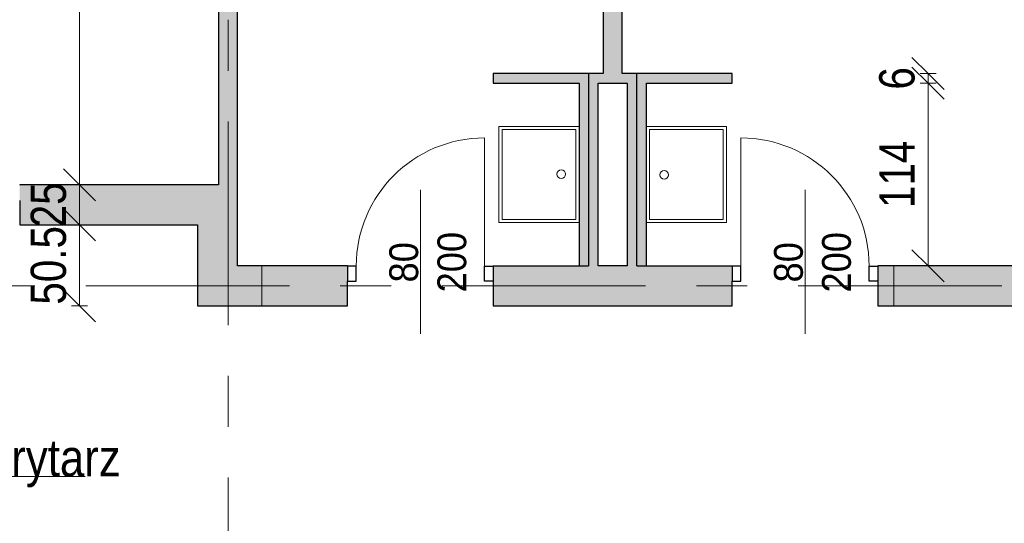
# Model space of a CAD drawing. Header units: centimetres. Extents: x -1737 to 22393, y -8842 to 3760.
# Tile 24 of 44: x -156 to 459, y 2905 to 3220. Entities that reach past the tile are written whole.
import ezdxf

# ---------------------------------------------------------------- set-up
doc = ezdxf.new("R2010")
doc.units = ezdxf.units.CM
doc.linetypes.add('Oś', pattern=[222.25, 127, -31.75, 31.75, -31.75])
for name, color, linetype, lineweight in [('A-ANNO-DIMS', 211, 'Continuous', 13), ('A-ANNO-DIMS-100', 211, 'Continuous', 13), ('A-ANNO-NOTE', 131, 'Continuous', 9), ('A-AREA-IDEN', 2, 'Continuous', 13), ('A-DETL-GENF', 92, 'Continuous', 9), ('A-DETL-MEDM', 33, 'Continuous', 25), ('A-DOOR', 31, 'Continuous', 13), ('A-WALL', 113, 'Continuous', 13), ('P-SANR-FIXT', 6, 'Continuous', 9), ('S-GRID', 1, 'Continuous', 13)]:
    doc.layers.add(name, color=color, linetype=linetype, lineweight=lineweight)
doc.styles.add('Arial', font='arial.ttf', dxfattribs={"width": 0.9, "height": 18})
doc.styles.add('Arial Narrow_1', font='ARIALN.TTF', dxfattribs={"height": 22})
doc.styles.add('Arial_3', font='arial.ttf', dxfattribs={"width": 0.85, "height": 23})
doc.dimstyles.new('Diagonal_1_100__0_1_', dxfattribs={"dimscale": 30.48, "dimtxt": 22.515481, "dimasz": 0.656168, "dimexe": 0.164042, "dimexo": 0.0625, "dimgap": 0.065617, "dimtad": 1, "dimdec": 1, "dimrnd": 0.1, "dimdsep": 46, "dimtxsty": 'Arial Narrow_1', "dimblk1": 'OBLIQUE', "dimblk2": 'OBLIQUE', "dimsah": 1, "dimcen": 0.09, "dimazin": 0, "dimtfac": 1, "dimtdec": 4, "dimtix": 1, "dimtmove": 0, "dimatfit": 3, "dimfxl": 0.164042, "dimfxlon": 1, "dimtvp": 1, "dimtolj": 1, "dimtzin": 0, "dimarcsym": 2})

# ---------------------------------------------------------------- blocks, each defined once
blk = doc.blocks.new('zlew - Type 1-1518944-3_piętro I __3_90 m_ - stan istniejący')
at = {"layer": 'P-SANR-FIXT'}
for p, q in [((-17.5, 3), (-17.5, 53)), ((-17.5, 53), (42.5, 53)), ((-15.5, 5), (-15.5, 51)), ((-15.5, 51), (40.5, 51)), ((40.5, 51), (40.5, 5)), ((42.5, 53), (42.5, 3)), ((40.5, 5), (-15.5, 5))]:
    blk.add_line(p, q, dxfattribs=at)
blk.add_circle((12.66, 14.08), 2.7, dxfattribs=at)
blk = doc.blocks.new('DRZWI 1S - Drzwi 80-1815624-3_piętro I __3_90 m_ - stan istniejący')
at = {"layer": 'A-DETL-GENF'}
for p, q in [((-45.5, -2.8), (-40, -2.8)), ((-45.5, -12.35), (-45.5, -2.8)), ((-40, -2.8), (-40, -12.35)), ((40, -2.8), (45.5, -2.8)), ((40, -12.35), (40, -2.8)), ((45.5, -2.8), (45.5, -12.35)), ((-40, -12.35), (-45.5, -12.35)), ((45.5, -12.35), (40, -12.35))]:
    blk.add_line(p, q, dxfattribs=at)
at = {"layer": 'A-DETL-MEDM'}
for p, q in [((-45.5, -12.35), (-45.5, -2.8)), ((-45.5, -2.8), (-40, -2.8)), ((-40, -2.8), (-40, -12.35)), ((40, -2.8), (40, -12.35)), ((45.5, -2.8), (40, -2.8)), ((45.5, -12.35), (45.5, -2.8)), ((-40, -12.35), (-45.5, -12.35)), ((40, -12.35), (45.5, -12.35))]:
    blk.add_line(p, q, dxfattribs=at)
at = {"layer": 'A-DOOR'}
blk.add_line((40, -12.35), (40, -92.35), dxfattribs=at)
blk.add_arc((40, -12.35), 80, 180, 270, dxfattribs=at)
blk = doc.blocks.new('DRZWI 1S - Drzwi 80-1815626-3_piętro I __3_90 m_ - stan istniejący')
at = {"layer": 'A-DETL-GENF'}
for p, q in [((-45.5, 12.35), (-45.5, 2.8)), ((-40, 12.35), (-45.5, 12.35)), ((-40, 2.8), (-40, 12.35)), ((45.5, 12.35), (40, 12.35)), ((40, 12.35), (40, 2.8)), ((45.5, 2.8), (45.5, 12.35)), ((-45.5, 2.8), (-40, 2.8)), ((40, 2.8), (45.5, 2.8))]:
    blk.add_line(p, q, dxfattribs=at)
at = {"layer": 'A-DETL-MEDM'}
for p, q in [((-40, 12.35), (-45.5, 12.35)), ((-45.5, 12.35), (-45.5, 2.8)), ((-40, 2.8), (-40, 12.35)), ((40, 2.8), (40, 12.35)), ((40, 12.35), (45.5, 12.35)), ((45.5, 12.35), (45.5, 2.8)), ((-45.5, 2.8), (-40, 2.8)), ((45.5, 2.8), (40, 2.8))]:
    blk.add_line(p, q, dxfattribs=at)
at = {"layer": 'A-DOOR'}
blk.add_line((40, 12.35), (40, 92.35), dxfattribs=at)
blk.add_arc((40, 12.35), 80, 90, 180, dxfattribs=at)
blk = doc.blocks.new('DIMBLOCK104-3_piętro I __3_90 m_ - stan istniejący')
at = {"layer": 'A-ANNO-DIMS-100'}
for p, q in [((-118.31, 3091.33), (-128.31, 3101.33)), ((-123.31, 3091.33), (-113.31, 3091.33)), ((-118.31, 3091.33), (-123.31, 3091.33)), ((-118.31, 3040.83), (-118.31, 3091.33)), ((-118.31, 3091.33), (-108.31, 3081.33)), ((-118.31, 3040.83), (-128.31, 3050.83)), ((-113.31, 3040.83), (-123.31, 3040.83)), ((-118.31, 3040.83), (-108.31, 3030.83)), ((-118.31, 3040.83), (-113.31, 3040.83))]:
    blk.add_line(p, q, dxfattribs=at)
at = {"layer": 'A-ANNO-DIMS-100', "color": 0, "insert": (-148.74, 3041.59), "char_height": 22, "width": 58.7547, "attachment_point": 1, "rotation": 90, "line_spacing_factor": 0.974696, "style": 'Arial Narrow_1'}
blk.add_mtext('50.5', dxfattribs=at)
blk = doc.blocks.new('_Oblique')
at = {"color": 0, "linetype": 'ByBlock', "lineweight": -2}
blk.add_line((-0.5, -0.5), (0.5, 0.5), dxfattribs=at)
blk = doc.blocks.new('DIMBLOCK105-3_piętro I __3_90 m_ - stan istniejący')
at = {"layer": 'A-ANNO-DIMS-100'}
for p, q in [((-118.31, 3116.33), (-128.31, 3126.33)), ((-123.31, 3116.33), (-113.31, 3116.33)), ((-118.31, 3116.33), (-123.31, 3116.33)), ((-118.31, 3091.33), (-118.31, 3116.33)), ((-118.31, 3116.33), (-108.31, 3106.33)), ((-118.31, 3091.33), (-128.31, 3101.33)), ((-123.31, 3091.33), (-113.31, 3091.33)), ((-118.31, 3091.33), (-123.31, 3091.33)), ((-118.31, 3091.33), (-108.31, 3081.33))]:
    blk.add_line(p, q, dxfattribs=at)
at = {"layer": 'A-ANNO-DIMS-100', "color": 0, "insert": (-148.74, 3089.89), "char_height": 22, "width": 33.4516, "attachment_point": 1, "rotation": 90, "line_spacing_factor": 0.974696, "style": 'Arial Narrow_1'}
blk.add_mtext('25', dxfattribs=at)
blk = doc.blocks.new('DIMBLOCK106-3_piętro I __3_90 m_ - stan istniejący')
at = {"layer": 'A-ANNO-DIMS-100'}
for p, q in [((-118.31, 3511.33), (-128.31, 3521.33)), ((-123.31, 3511.33), (-113.31, 3511.33)), ((-118.31, 3511.33), (-123.31, 3511.33)), ((-118.31, 3116.33), (-118.31, 3511.33)), ((-118.31, 3511.33), (-108.31, 3501.33)), ((-118.31, 3116.33), (-128.31, 3126.33)), ((-123.31, 3116.33), (-113.31, 3116.33)), ((-118.31, 3116.33), (-123.31, 3116.33)), ((-118.31, 3116.33), (-108.31, 3106.33))]:
    blk.add_line(p, q, dxfattribs=at)
at = {"layer": 'A-ANNO-DIMS-100', "color": 0, "insert": (-148.74, 3292.92), "char_height": 22, "width": 50.1774, "attachment_point": 1, "rotation": 90, "line_spacing_factor": 0.974696, "style": 'Arial Narrow_1'}
blk.add_mtext('395', dxfattribs=at)
blk = doc.blocks.new('DIMBLOCK233-3_piętro I __3_90 m_ - stan istniejący')
at = {"layer": 'A-ANNO-DIMS-100'}
for p, q in [((411.13, 3179.83), (401.13, 3189.83)), ((406.13, 3179.83), (416.13, 3179.83)), ((411.13, 3179.83), (406.13, 3179.83)), ((411.13, 3065.83), (411.13, 3179.83)), ((411.13, 3179.83), (421.13, 3169.83)), ((411.13, 3065.83), (401.13, 3075.83)), ((406.13, 3065.83), (416.13, 3065.83)), ((411.13, 3065.83), (406.13, 3065.83)), ((411.13, 3065.83), (421.13, 3055.83))]:
    blk.add_line(p, q, dxfattribs=at)
at = {"layer": 'A-ANNO-DIMS-100', "color": 0, "insert": (380.7, 3101.92), "char_height": 22, "width": 50.1774, "attachment_point": 1, "rotation": 90, "line_spacing_factor": 0.974696, "style": 'Arial Narrow_1'}
blk.add_mtext('114', dxfattribs=at)
blk = doc.blocks.new('DIMBLOCK234-3_piętro I __3_90 m_ - stan istniejący')
at = {"layer": 'A-ANNO-DIMS-100'}
for p, q in [((411.13, 3185.83), (401.13, 3195.83)), ((411.13, 3179.83), (401.13, 3189.83)), ((406.13, 3185.83), (416.13, 3185.83)), ((411.13, 3185.83), (406.13, 3185.83)), ((411.13, 3179.83), (411.13, 3185.83)), ((411.13, 3185.83), (421.13, 3175.83)), ((406.13, 3179.83), (416.13, 3179.83)), ((411.13, 3179.83), (406.13, 3179.83)), ((411.13, 3179.83), (421.13, 3169.83))]:
    blk.add_line(p, q, dxfattribs=at)
at = {"layer": 'A-ANNO-DIMS-100', "color": 0, "insert": (380.7, 3175.86), "char_height": 22, "width": 16.7258, "attachment_point": 1, "rotation": 90, "line_spacing_factor": 0.974696, "style": 'Arial Narrow_1'}
blk.add_mtext('\\fArial Narrow|b0|i0|c238|p34|;6', dxfattribs=at)
blk = doc.blocks.new('METKA_POMIESZCZENIA2 - Rozbudowana - bez ramki-2396678-3_piętro I __3_90 m_ - stan istniejący')
at = {"layer": 'A-AREA-IDEN'}
for p, q in [((0, 0.425), (0, 0)), ((0.0976, 0), (-0.8, 0)), ((-0.8, 0), (0.9, 0)), ((0, 0), (0, -0.425))]:
    blk.add_line(p, q, dxfattribs=at)

msp = doc.modelspace()

# ---------------------------------------------------------------- hatches: boundary and pattern name
at = {"layer": 'A-WALL'}
for points in [[(-31.62, 3103.83), (-19.62, 3103.83), (-19.62, 3511.33), (-31.62, 3511.33), (-31.62, 3116.33)], [(220.38, 3185.83), (220.38, 3511.33), (208.38, 3511.33), (208.38, 3185.83)], [(139.88, 3179.83), (193.38, 3179.83), (193.38, 3185.83), (139.88, 3185.83)], [(199.38, 3065.83), (199.38, 3185.83), (193.38, 3185.83), (193.38, 3065.83)], [(205.38, 3179.83), (223.38, 3179.83), (223.38, 3185.83), (199.38, 3185.83), (199.38, 3179.83)], [(229.38, 3065.83), (229.38, 3185.83), (223.38, 3185.83), (223.38, 3065.83)], [(235.38, 3065.83), (235.38, 3185.83), (229.38, 3185.83), (229.38, 3065.83)], [(235.38, 3179.83), (288.88, 3179.83), (288.88, 3185.83), (235.38, 3185.83)], [(205.38, 3065.83), (205.38, 3179.83), (199.38, 3179.83), (199.38, 3065.83)], [(-44.62, 3065.83), (-19.62, 3065.83), (-19.62, 3103.83), (-44.62, 3103.83), (-44.62, 3091.33)], [(-4.62, 3040.83), (48.88, 3040.83), (48.88, 3065.83), (-4.62, 3065.83), (-4.62, 3056.13)], [(389.88, 3040.83), (389.88, 3065.83), (379.88, 3065.83), (379.88, 3040.83)]]:
    msp.add_hatch(color=9, dxfattribs=at).paths.add_polyline_path(points, flags=0)
h = msp.add_hatch(color=9, dxfattribs=at)
h.paths.add_polyline_path([(-947.62, 3091.33), (-876.62, 3091.33), (-876.62, 3116.33), (-947.62, 3116.33), (-947.62, 3097.17)], flags=0)
h.paths.add_polyline_path([(-730.62, 3091.33), (-730.62, 3116.33), (-755.62, 3116.33), (-755.62, 3091.33)], flags=0)
h.paths.add_polyline_path([(-629.62, 3091.33), (-484.62, 3091.33), (-484.62, 3116.33), (-629.62, 3116.33), (-629.62, 3097.17)], flags=0)
h.paths.add_polyline_path([(-363.62, 3091.33), (-246.62, 3091.33), (-246.62, 3116.33), (-363.62, 3116.33), (-363.62, 3097.17)], flags=0)
h.paths.add_polyline_path([(-155.62, 3091.33), (-44.62, 3091.33), (-44.62, 3103.83), (-31.62, 3103.83), (-31.62, 3116.33), (-155.62, 3116.33), (-155.62, 3097.17)], flags=0)
h = msp.add_hatch(color=9, dxfattribs=at)
h.paths.add_polyline_path([(-4.62, 3040.83), (-4.62, 3065.83), (-44.62, 3065.83), (-44.62, 3040.83)], flags=0)
h.paths.add_polyline_path([(139.88, 3040.83), (288.88, 3040.83), (288.88, 3065.83), (139.88, 3065.83), (139.88, 3056.13)], flags=0)
h.paths.add_polyline_path([(389.88, 3040.83), (569.38, 3040.83), (569.38, 3065.83), (389.88, 3065.83)], flags=0)

# ---------------------------------------------------------------- linework, layer by layer
at = {"layer": 'A-ANNO-NOTE', "lineweight": 13}
for p, q in [((94.38, 3023.33), (94.38, 3113.33)), ((334.38, 3023.33), (334.38, 3113.33))]:
    msp.add_line(p, q, dxfattribs=at)
at = {"layer": 'A-WALL', "color": 7, "lineweight": 25}
for p, q in [((-31.62, 3511.33), (-31.62, 3116.33)), ((-19.62, 3065.83), (-19.62, 3511.33)), ((208.38, 3511.33), (208.38, 3185.83)), ((220.38, 3185.83), (220.38, 3511.33)), ((208.38, 3185.83), (139.88, 3185.83)), ((139.88, 3185.83), (139.88, 3179.83)), ((199.38, 3185.83), (199.38, 3065.83)), ((288.88, 3185.83), (220.38, 3185.83)), ((229.38, 3065.83), (229.38, 3185.83)), ((288.88, 3179.83), (288.88, 3185.83)), ((139.88, 3179.83), (193.38, 3179.83)), ((193.38, 3179.83), (193.38, 3065.83)), ((205.38, 3179.83), (223.38, 3179.83)), ((205.38, 3065.83), (205.38, 3179.83)), ((223.38, 3179.83), (223.38, 3065.83)), ((235.38, 3065.83), (235.38, 3179.83)), ((235.38, 3179.83), (288.88, 3179.83)), ((-31.62, 3116.33), (-155.62, 3116.33)), ((-155.62, 3116.33), (-155.62, 3116.18)), ((-155.62, 3106.63), (-155.62, 3091.33)), ((-155.62, 3091.33), (-44.62, 3091.33)), ((-44.62, 3091.33), (-44.62, 3040.83)), ((48.88, 3065.83), (-19.62, 3065.83)), ((48.88, 3065.68), (48.88, 3065.83)), ((139.88, 3065.83), (139.88, 3065.68)), ((139.88, 3065.83), (199.38, 3065.83)), ((223.38, 3065.83), (205.38, 3065.83)), ((229.38, 3065.83), (288.88, 3065.83)), ((288.88, 3065.68), (288.88, 3065.83)), ((569.38, 3065.83), (379.88, 3065.83)), ((379.88, 3065.83), (379.88, 3065.68)), ((48.88, 3040.83), (48.88, 3056.13)), ((139.88, 3056.13), (139.88, 3040.83)), ((288.88, 3040.83), (288.88, 3056.13)), ((379.88, 3056.13), (379.88, 3040.83)), ((-44.62, 3040.83), (48.88, 3040.83)), ((139.88, 3040.83), (288.88, 3040.83)), ((379.88, 3040.83), (530.38, 3040.83))]:
    msp.add_line(p, q, dxfattribs=at)
at = {"layer": 'A-WALL'}
for p, q in [((-4.62, 3040.83), (-4.62, 3065.83)), ((389.88, 3065.83), (389.88, 3040.83))]:
    msp.add_line(p, q, dxfattribs=at)
at = {"layer": 'S-GRID', "linetype": 'Oś'}
for p, q in [((-25.62, 3600.33), (-25.62, 2843.33)), ((-1225.62, 3053.33), (1897.1, 3053.33))]:
    msp.add_line(p, q, dxfattribs=at)

# ---------------------------------------------------------------- block references
at = {"layer": 'A-AREA-IDEN', "xscale": 99.99999999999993, "yscale": 99.99999999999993, "zscale": 99.99999999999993}
msp.add_blockref('METKA_POMIESZCZENIA2 - Rozbudowana - bez ramki-2396678-3_piętro I __3_90 m_ - stan istniejący', (-204.71, 2934.24), dxfattribs=at)
at = {"layer": 'A-DOOR'}
msp.add_blockref('DRZWI 1S - Drzwi 80-1815626-3_piętro I __3_90 m_ - stan istniejący', (94.38, 3053.33), dxfattribs=at)
at = {"layer": 'A-DOOR', "rotation": 180}
msp.add_blockref('DRZWI 1S - Drzwi 80-1815624-3_piętro I __3_90 m_ - stan istniejący', (334.38, 3053.33), dxfattribs=at)
at = {"layer": 'P-SANR-FIXT'}
for p, rotation in [((196.38, 3110.33), 90.00000000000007), ((232.38, 3135.33), 270.0000000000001)]:
    msp.add_blockref('zlew - Type 1-1518944-3_piętro I __3_90 m_ - stan istniejący', p, dxfattribs=dict(at, rotation=rotation))

# ---------------------------------------------------------------- texts
at = {"layer": 'A-ANNO-NOTE', "lineweight": 211, "char_height": 18, "attachment_point": 5, "rotation": 90, "line_spacing_factor": 0.936439, "style": 'Arial'}
for s, insert, width in [('\\pxqc,t6.35,12.7,19.05,25.4,31.75,38.1,44.45,50.8,57.15,63.5,69.85,76.2,82.55,88.9,95.25,101.6,107.95,114.3,120.65,127,133.35,139.7,146.05,152.4,158.75,165.1,171.45,177.8,184.15,190.5,196.85,203.2;{200}', (114.14, 3068.11), 38.07), ('\\pxqc,t6.35,12.7,19.05,25.4,31.75,38.1,44.45,50.8,57.15,63.5,69.85,76.2,82.55,88.9,95.25,101.6,107.95,114.3,120.65,127,133.35,139.7,146.05,152.4,158.75,165.1,171.45,177.8,184.15,190.5,196.85,203.2;{200}', (354.14, 3068.02), 38.07), ('\\pxqc,t6.35,12.7,19.05,25.4,31.75,38.1,44.45,50.8,57.15,63.5,69.85,76.2,82.55,88.9,95.25,101.6,107.95,114.3,120.65,127,133.35,139.7,146.05,152.4,158.75,165.1,171.45,177.8,184.15,190.5,196.85,203.2;{200}', (354.14, 3068.02), 38.07), ('\\pxqc,t6.35,12.7,19.05,25.4,31.75,38.1,44.45,50.8,57.15,63.5,69.85,76.2,82.55,88.9,95.25,101.6,107.95,114.3,120.65,127,133.35,139.7,146.05,152.4,158.75,165.1,171.45,177.8,184.15,190.5,196.85,203.2;{80}', (84.14, 3068.02), 25.65), ('\\pxqc,t6.35,12.7,19.05,25.4,31.75,38.1,44.45,50.8,57.15,63.5,69.85,76.2,82.55,88.9,95.25,101.6,107.95,114.3,120.65,127,133.35,139.7,146.05,152.4,158.75,165.1,171.45,177.8,184.15,190.5,196.85,203.2;{80}', (324.14, 3068.02), 25.65)]:
    msp.add_mtext(s, dxfattribs=dict(at, insert=insert, width=width))
at = {"layer": 'A-AREA-IDEN', "insert": (-194.28, 2927.46), "char_height": 23, "width": 100.64, "attachment_point": 7, "line_spacing_factor": 0.936439, "style": 'Arial_3'}
msp.add_mtext('\\pxt3.69565,7.3913,11.08696,14.78261,18.47826,22.17391,25.86957,29.56522,33.26087,36.95652,40.65217,44.34783,48.04348,51.73913,55.43478,59.13043,62.82609,66.52174,70.21739,73.91304,77.6087,81.30435,85,88.69565,92.3913,96.08696,99.78261,103.47826,107.17391,110.86957,114.56522,118.26087;{Korytarz}', dxfattribs=at)

# ---------------------------------------------------------------- dimensions: what is measured, and where the dimension line sits
at = {"layer": 'A-ANNO-DIMS'}
for base, p1, p2, override, picture, middle in [((-118.31, 3511.33), (-123.31, 3116.33), (-123.31, 3511.33), {"dimpost": '<>', "dimfxl": 395}, 'DIMBLOCK106-3_piętro I __3_90 m_ - stan istniejący', (-131.54, 3313.83)), ((411.13, 3185.83), (406.13, 3179.83), (406.13, 3185.83), {"dimpost": '<>', "dimfxl": 6}, 'DIMBLOCK234-3_piętro I __3_90 m_ - stan istniejący', (397.9, 3182.83)), ((411.13, 3179.83), (406.13, 3065.83), (406.13, 3179.83), {"dimpost": '<>', "dimfxl": 114}, 'DIMBLOCK233-3_piętro I __3_90 m_ - stan istniejący', (398.09, 3122.83)), ((-118.31, 3116.33), (-123.31, 3091.33), (-123.31, 3116.33), {"dimpost": '<>', "dimfxl": 25}, 'DIMBLOCK105-3_piętro I __3_90 m_ - stan istniejący', (-131.54, 3103.83)), ((-118.31, 3091.33), (-113.31, 3040.83), (-123.31, 3091.33), {"dimpost": '<>', "dimfxl": 51.480579}, 'DIMBLOCK104-3_piętro I __3_90 m_ - stan istniejący', (-131.54, 3066.08))]:
    dim = msp.add_linear_dim(base=base, p1=p1, p2=p2, angle=90, dimstyle='Diagonal_1_100__0_1_', override=override, dxfattribs=at)
    dim.commit()
    dim.dimension.update_dxf_attribs({"geometry": picture, "text_midpoint": middle})

doc.saveas('drawing.dxf')
